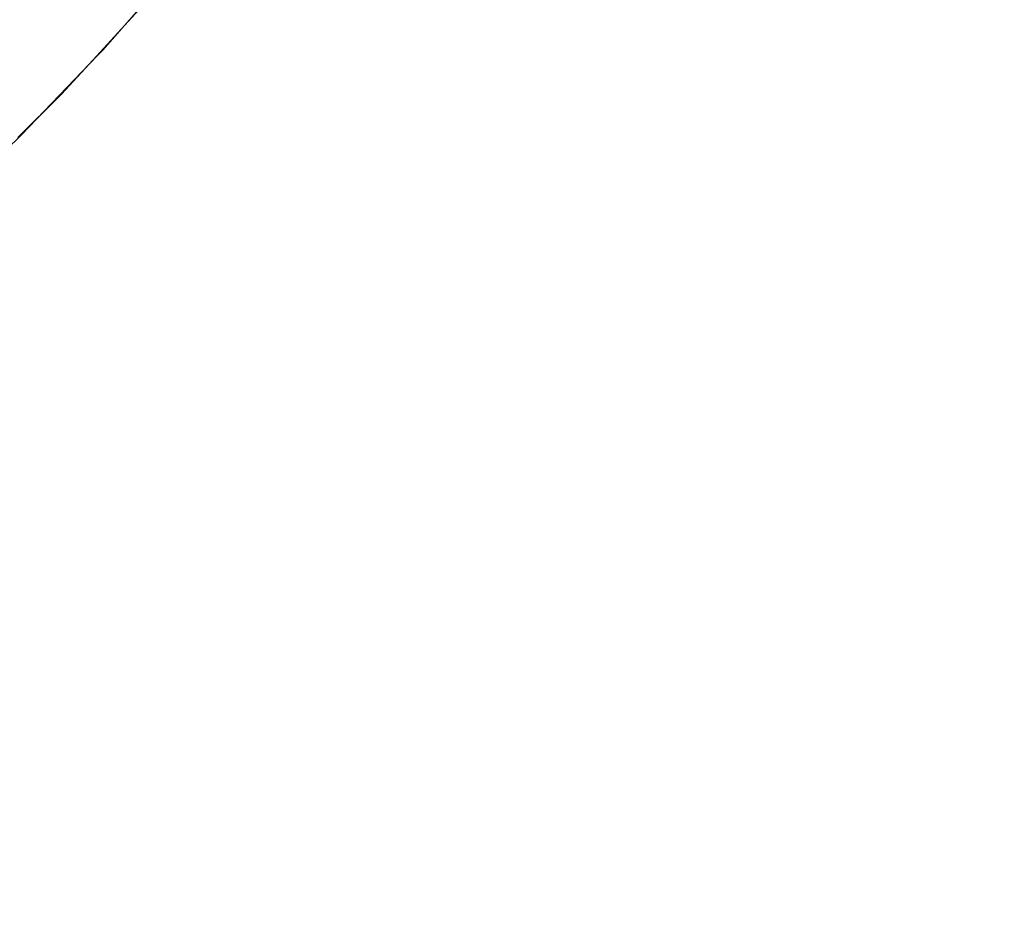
# Model space of a CAD drawing. Header units: centimetres. Extents: x -25.9 to 27.4, y -28.2 to -26.4.
# Tile 121 of 199: x 9.4127 to 9.4859, y -27.86 to -27.7929. Entities that reach past the tile are written whole.
import ezdxf

# ---------------------------------------------------------------- set-up
doc = ezdxf.new("R2010")
doc.units = ezdxf.units.CM
doc.header["$LTSCALE"] = 2.54
doc.layers.add('Lucido design-1', color=7, linetype='Continuous')

# ---------------------------------------------------------------- blocks, each defined once
blk = doc.blocks.new('Gruppo-4-1')
at = {"color": 7, "linetype": 'Continuous', "lineweight": 9}
blk.add_3dface([(-25.828561, -26.46, 540.520033), (-25.828561, -28.06, 540.520033), (27.271439, -28.06, 540.520033), (27.271439, -26.46, 540.520033)], dxfattribs=at)
for points, invisible_edges in [([(9.486853, -27.78437, 539.734171), (9.481223, -27.793647, 539.734171), (9.478292, -27.79178, 539.736344), (9.483843, -27.782632, 539.736344)], 15), ([(9.467415, -27.784851, 539.746374), (9.461782, -27.79328, 539.746374), (9.459368, -27.791589, 539.749193), (9.464929, -27.783267, 539.749193)], 15), ([(9.450698, -27.785519, 539.761618), (9.445053, -27.793219, 539.761618), (9.443225, -27.791816, 539.76496), (9.448811, -27.784198, 539.76496)], 15), ([(9.48994, -27.786152, 539.732141), (9.484229, -27.795562, 539.732141), (9.481223, -27.793647, 539.734171), (9.486853, -27.78437, 539.734171)], 15), ([(9.435796, -27.786116, 539.782857), (9.430138, -27.793165, 539.782857), (9.429048, -27.79225, 539.78663), (9.434666, -27.785249, 539.78663)], 15), ([(9.469999, -27.786497, 539.743674), (9.464292, -27.795037, 539.743674), (9.461782, -27.79328, 539.746374), (9.467415, -27.784851, 539.746374)], 15), ([(9.437046, -27.787075, 539.77914), (9.431346, -27.794178, 539.77914), (9.430138, -27.793165, 539.782857), (9.435796, -27.786116, 539.782857)], 15), ([(9.452728, -27.78694, 539.758321), (9.447018, -27.794727, 539.758321), (9.445053, -27.793219, 539.761618), (9.450698, -27.785519, 539.761618)], 15), ([(9.416425, -27.787604, 540.056428), (9.410879, -27.793643, 540.056428), (9.409741, -27.792553, 540.060227), (9.415243, -27.786563, 540.060227)], 15), ([(9.472675, -27.788202, 539.741099), (9.466892, -27.796858, 539.741099), (9.464292, -27.795037, 539.743674), (9.469999, -27.786497, 539.743674)], 15), ([(9.493099, -27.787975, 539.730258), (9.487305, -27.797522, 539.730258), (9.484229, -27.795562, 539.732141), (9.48994, -27.786152, 539.732141)], 15), ([(9.438416, -27.788127, 539.775485), (9.432669, -27.795288, 539.775485), (9.431346, -27.794178, 539.77914), (9.437046, -27.787075, 539.77914)], 15), ([(9.454837, -27.788417, 539.755173), (9.449061, -27.796294, 539.755173), (9.447018, -27.794727, 539.758321), (9.452728, -27.78694, 539.758321)], 15), ([(9.417488, -27.78854, 540.05257), (9.411901, -27.794623, 540.05257), (9.410879, -27.793643, 540.056428), (9.416425, -27.787604, 540.056428)], 15), ([(9.439904, -27.789268, 539.771899), (9.434106, -27.796494, 539.771899), (9.432669, -27.795288, 539.775485), (9.438416, -27.788127, 539.775485)], 15), ([(9.475442, -27.789964, 539.738654), (9.469578, -27.798739, 539.738654), (9.466892, -27.796858, 539.741099), (9.472675, -27.788202, 539.741099)], 15), ([(9.418431, -27.78937, 540.048662), (9.412808, -27.795492, 540.048662), (9.411901, -27.794623, 540.05257), (9.417488, -27.78854, 540.05257)], 15), ([(9.424662, -27.78857, 539.818061), (9.418908, -27.795131, 539.818061), (9.418894, -27.795118, 539.820033), (9.424069, -27.789217, 539.820033)], 11), ([(9.424784, -27.788672, 539.814073), (9.419025, -27.795238, 539.814073), (9.418908, -27.795131, 539.818061), (9.424662, -27.78857, 539.818061)], 15), ([(9.425027, -27.788876, 539.810088), (9.41926, -27.795453, 539.810088), (9.419025, -27.795238, 539.814073), (9.424784, -27.788672, 539.814073)], 15), ([(9.425393, -27.789183, 539.806114), (9.419612, -27.795776, 539.806114), (9.41926, -27.795453, 539.810088), (9.425027, -27.788876, 539.810088)], 15), ([(9.457051, -27.789967, 539.752128), (9.451205, -27.79794, 539.752128), (9.449061, -27.796294, 539.755173), (9.454837, -27.788417, 539.755173)], 15), ([(9.419252, -27.790092, 540.044708), (9.413598, -27.796248, 540.044708), (9.412808, -27.795492, 540.048662), (9.418431, -27.78937, 540.048662)], 15), ([(9.421573, -27.792135, 540.020033), (9.424069, -27.789217, 539.820033), (9.418894, -27.795118, 539.820033)], 9), ([(9.425881, -27.789593, 539.802157), (9.420082, -27.796206, 539.802157), (9.419612, -27.795776, 539.806114), (9.425393, -27.789183, 539.806114)], 15), ([(9.426492, -27.790105, 539.798223), (9.420669, -27.796744, 539.798223), (9.420082, -27.796206, 539.802157), (9.425881, -27.789593, 539.802157)], 15), ([(9.441508, -27.790499, 539.768389), (9.435654, -27.797793, 539.768389), (9.434106, -27.796494, 539.771899), (9.439904, -27.789268, 539.771899)], 15), ([(9.41995, -27.790706, 540.040717), (9.414269, -27.796892, 540.040717), (9.413598, -27.796248, 540.044708), (9.419252, -27.790092, 540.044708)], 15), ([(9.427223, -27.790719, 539.79432), (9.421373, -27.79739, 539.79432), (9.420669, -27.796744, 539.798223), (9.426492, -27.790105, 539.798223)], 15), ([(9.443225, -27.791816, 539.76496), (9.437312, -27.799184, 539.76496), (9.435654, -27.797793, 539.768389), (9.441508, -27.790499, 539.768389)], 15), ([(9.459368, -27.791589, 539.749193), (9.453449, -27.799661, 539.749193), (9.451205, -27.79794, 539.752128), (9.457051, -27.789967, 539.752128)], 15), ([(9.478292, -27.79178, 539.736344), (9.472347, -27.800678, 539.736344), (9.469578, -27.798739, 539.738654), (9.475442, -27.789964, 539.738654)], 15), ([(9.420524, -27.791212, 540.036694), (9.414821, -27.797421, 540.036694), (9.414269, -27.796892, 540.040717), (9.41995, -27.790706, 540.040717)], 15), ([(9.420973, -27.791607, 540.032647), (9.415253, -27.797835, 540.032647), (9.414821, -27.797421, 540.036694), (9.420524, -27.791212, 540.036694)], 15), ([(9.428076, -27.791434, 539.790453), (9.422193, -27.798141, 539.790453), (9.421373, -27.79739, 539.79432), (9.427223, -27.790719, 539.79432)], 15), ([(9.421298, -27.791893, 540.028583), (9.415565, -27.798134, 540.028583), (9.415253, -27.797835, 540.032647), (9.420973, -27.791607, 540.032647)], 15), ([(9.421498, -27.792069, 540.024508), (9.415757, -27.798318, 540.024508), (9.415565, -27.798134, 540.028583), (9.421298, -27.791893, 540.028583)], 15), ([(9.429048, -27.79225, 539.78663), (9.423129, -27.798999, 539.78663), (9.422193, -27.798141, 539.790453), (9.428076, -27.791434, 539.790453)], 15), ([(9.445053, -27.793219, 539.761618), (9.439077, -27.800665, 539.761618), (9.437312, -27.799184, 539.76496), (9.443225, -27.791816, 539.76496)], 15), ([(9.461782, -27.79328, 539.746374), (9.455788, -27.801456, 539.746374), (9.453449, -27.799661, 539.749193), (9.459368, -27.791589, 539.749193)], 15), ([(9.481223, -27.793647, 539.734171), (9.475194, -27.802671, 539.734171), (9.472347, -27.800678, 539.736344), (9.478292, -27.79178, 539.736344)], 15), ([(9.421572, -27.792134, 540.020578), (9.415829, -27.798387, 540.020578), (9.415757, -27.798318, 540.024508), (9.421498, -27.792069, 540.024508)], 15), ([(9.415829, -27.798387, 540.020578), (9.421572, -27.792134, 540.020578), (9.421573, -27.792135, 540.020033), (9.418452, -27.795533, 540.020033)], 11), ([(9.418894, -27.795118, 539.820033), (9.418452, -27.795533, 540.020033), (9.421573, -27.792135, 540.020033)], 9), ([(9.430138, -27.793165, 539.782857), (9.424178, -27.79996, 539.782857), (9.423129, -27.798999, 539.78663), (9.429048, -27.79225, 539.78663)], 15), ([(9.431346, -27.794178, 539.77914), (9.425341, -27.801025, 539.77914), (9.424178, -27.79996, 539.782857), (9.430138, -27.793165, 539.782857)], 15), ([(9.447018, -27.794727, 539.758321), (9.440974, -27.802257, 539.758321), (9.439077, -27.800665, 539.761618), (9.445053, -27.793219, 539.761618)], 15), ([(9.464292, -27.795037, 539.743674), (9.458218, -27.803321, 539.743674), (9.455788, -27.801456, 539.746374), (9.461782, -27.79328, 539.746374)], 15), ([(9.432669, -27.795288, 539.775485), (9.426614, -27.802192, 539.775485), (9.425341, -27.801025, 539.77914), (9.431346, -27.794178, 539.77914)], 15), ([(9.484229, -27.795562, 539.732141), (9.478113, -27.804715, 539.732141), (9.475194, -27.802671, 539.734171), (9.481223, -27.793647, 539.734171)], 15), ([(9.412808, -27.795492, 540.048662), (9.40693, -27.801369, 540.048662), (9.406061, -27.800463, 540.05257), (9.411901, -27.794623, 540.05257)], 15), ([(9.449061, -27.796294, 539.755173), (9.442947, -27.803912, 539.755173), (9.440974, -27.802257, 539.758321), (9.447018, -27.794727, 539.758321)], 15), ([(9.413598, -27.796248, 540.044708), (9.407687, -27.802159, 540.044708), (9.40693, -27.801369, 540.048662), (9.412808, -27.795492, 540.048662)], 15), ([(9.418908, -27.795131, 539.818061), (9.412874, -27.801435, 539.818061), (9.41286, -27.801421, 539.820033), (9.418476, -27.795555, 539.820033)], 11), ([(9.41583, -27.798388, 540.020033), (9.418476, -27.795555, 539.820033), (9.41286, -27.801421, 539.820033)], 9), ([(9.419025, -27.795238, 539.814073), (9.412986, -27.801547, 539.814073), (9.412874, -27.801435, 539.818061), (9.418908, -27.795131, 539.818061)], 15), ([(9.41926, -27.795453, 539.810088), (9.41321, -27.801772, 539.810088), (9.412986, -27.801547, 539.814073), (9.419025, -27.795238, 539.814073)], 15), ([(9.419612, -27.795776, 539.806114), (9.413548, -27.80211, 539.806114), (9.41321, -27.801772, 539.810088), (9.41926, -27.795453, 539.810088)], 15), ([(9.418452, -27.795533, 540.020033), (9.41583, -27.798388, 540.020033), (9.415829, -27.798387, 540.020578)], 10), ([(9.41583, -27.798388, 540.020033), (9.418452, -27.795533, 540.020033), (9.418476, -27.795555, 539.820033)], 10), ([(9.418894, -27.795118, 539.820033), (9.418476, -27.795555, 539.820033), (9.418452, -27.795533, 540.020033)], 10), ([(9.418476, -27.795555, 539.820033), (9.418894, -27.795118, 539.820033), (9.418908, -27.795131, 539.818061)], 10), ([(9.434106, -27.796494, 539.771899), (9.427997, -27.803459, 539.771899), (9.426614, -27.802192, 539.775485), (9.432669, -27.795288, 539.775485)], 15), ([(9.466892, -27.796858, 539.741099), (9.460736, -27.805253, 539.741099), (9.458218, -27.803321, 539.743674), (9.464292, -27.795037, 539.743674)], 15), ([(9.487305, -27.797522, 539.730258), (9.481101, -27.806807, 539.730258), (9.478113, -27.804715, 539.732141), (9.484229, -27.795562, 539.732141)], 15), ([(9.414269, -27.796892, 540.040717), (9.40833, -27.80283, 540.040717), (9.407687, -27.802159, 540.044708), (9.413598, -27.796248, 540.044708)], 15), ([(9.420082, -27.796206, 539.802157), (9.413999, -27.80256, 539.802157), (9.413548, -27.80211, 539.806114), (9.419612, -27.795776, 539.806114)], 15), ([(9.420669, -27.796744, 539.798223), (9.414562, -27.803124, 539.798223), (9.413999, -27.80256, 539.802157), (9.420082, -27.796206, 539.802157)], 15), ([(9.451205, -27.79794, 539.752128), (9.445017, -27.80565, 539.752128), (9.442947, -27.803912, 539.755173), (9.449061, -27.796294, 539.755173)], 15), ([(9.414821, -27.797421, 540.036694), (9.408859, -27.803382, 540.036694), (9.40833, -27.80283, 540.040717), (9.414269, -27.796892, 540.040717)], 15), ([(9.421373, -27.79739, 539.79432), (9.415238, -27.803799, 539.79432), (9.414562, -27.803124, 539.798223), (9.420669, -27.796744, 539.798223)], 15), ([(9.435654, -27.797793, 539.768389), (9.429487, -27.804825, 539.768389), (9.427997, -27.803459, 539.771899), (9.434106, -27.796494, 539.771899)], 15), ([(9.469578, -27.798739, 539.738654), (9.463338, -27.80725, 539.738654), (9.460736, -27.805253, 539.741099), (9.466892, -27.796858, 539.741099)], 15), ([(9.415253, -27.797835, 540.032647), (9.409274, -27.803815, 540.032647), (9.408859, -27.803382, 540.036694), (9.414821, -27.797421, 540.036694)], 15), ([(9.415565, -27.798134, 540.028583), (9.409573, -27.804127, 540.028583), (9.409274, -27.803815, 540.032647), (9.415253, -27.797835, 540.032647)], 15), ([(9.422193, -27.798141, 539.790453), (9.416024, -27.804586, 539.790453), (9.415238, -27.803799, 539.79432), (9.421373, -27.79739, 539.79432)], 15), ([(9.437312, -27.799184, 539.76496), (9.431083, -27.806287, 539.76496), (9.429487, -27.804825, 539.768389), (9.435654, -27.797793, 539.768389)], 15), ([(9.490447, -27.799524, 539.728524), (9.484153, -27.808944, 539.728524), (9.481101, -27.806807, 539.730258), (9.487305, -27.797522, 539.730258)], 15), ([(9.415757, -27.798318, 540.024508), (9.409757, -27.804319, 540.024508), (9.409573, -27.804127, 540.028583), (9.415565, -27.798134, 540.028583)], 15), ([(9.415829, -27.798387, 540.020578), (9.409825, -27.80439, 540.020578), (9.409757, -27.804319, 540.024508), (9.415757, -27.798318, 540.024508)], 15), ([(9.409825, -27.80439, 540.020578), (9.415829, -27.798387, 540.020578), (9.41583, -27.798388, 540.020033), (9.412599, -27.801618, 540.020033)], 11), ([(9.41286, -27.801421, 539.820033), (9.412599, -27.801618, 540.020033), (9.41583, -27.798388, 540.020033)], 9), ([(9.423129, -27.798999, 539.78663), (9.416921, -27.805483, 539.78663), (9.416024, -27.804586, 539.790453), (9.422193, -27.798141, 539.790453)], 15), ([(9.453449, -27.799661, 539.749193), (9.447184, -27.807468, 539.749193), (9.445017, -27.80565, 539.752128), (9.451205, -27.79794, 539.752128)], 15), ([(9.424178, -27.79996, 539.782857), (9.417928, -27.806489, 539.782857), (9.416921, -27.805483, 539.78663), (9.423129, -27.798999, 539.78663)], 15), ([(9.439077, -27.800665, 539.761618), (9.432781, -27.807843, 539.761618), (9.431083, -27.806287, 539.76496), (9.437312, -27.799184, 539.76496)], 15), ([(9.472347, -27.800678, 539.736344), (9.46602, -27.809307, 539.736344), (9.463338, -27.80725, 539.738654), (9.469578, -27.798739, 539.738654)], 15), ([(9.425341, -27.801025, 539.77914), (9.419043, -27.807604, 539.77914), (9.417928, -27.806489, 539.782857), (9.424178, -27.79996, 539.782857)], 15), ([(9.455788, -27.801456, 539.746374), (9.449442, -27.809363, 539.746374), (9.447184, -27.807468, 539.749193), (9.453449, -27.799661, 539.749193)], 15), ([(9.493649, -27.801564, 539.726943), (9.487263, -27.811122, 539.726943), (9.484153, -27.808944, 539.728524), (9.490447, -27.799524, 539.728524)], 15), ([(9.440974, -27.802257, 539.758321), (9.434608, -27.809517, 539.758321), (9.432781, -27.807843, 539.761618), (9.439077, -27.800665, 539.761618)], 15), ([(9.475194, -27.802671, 539.734171), (9.468776, -27.811423, 539.734171), (9.46602, -27.809307, 539.736344), (9.472347, -27.800678, 539.736344)], 15), ([(9.412874, -27.801435, 539.818061), (9.40657, -27.80747, 539.818061), (9.406557, -27.807455, 539.820033), (9.412626, -27.801645, 539.820033)], 11), ([(9.412986, -27.801547, 539.814073), (9.406677, -27.807587, 539.814073), (9.40657, -27.80747, 539.818061), (9.412874, -27.801435, 539.818061)], 15), ([(9.41286, -27.801421, 539.820033), (9.412626, -27.801645, 539.820033), (9.412599, -27.801618, 540.020033)], 10), ([(9.412626, -27.801645, 539.820033), (9.41286, -27.801421, 539.820033), (9.412874, -27.801435, 539.818061)], 10), ([(9.426614, -27.802192, 539.775485), (9.420264, -27.808825, 539.775485), (9.419043, -27.807604, 539.77914), (9.425341, -27.801025, 539.77914)], 15), ([(9.458218, -27.803321, 539.743674), (9.451789, -27.811332, 539.743674), (9.449442, -27.809363, 539.746374), (9.455788, -27.801456, 539.746374)], 15), ([(9.41321, -27.801772, 539.810088), (9.406892, -27.807821, 539.810088), (9.406677, -27.807587, 539.814073), (9.412986, -27.801547, 539.814073)], 15), ([(9.413548, -27.80211, 539.806114), (9.407214, -27.808173, 539.806114), (9.406892, -27.807821, 539.810088), (9.41321, -27.801772, 539.810088)], 15), ([(9.413999, -27.80256, 539.802157), (9.407645, -27.808643, 539.802157), (9.407214, -27.808173, 539.806114), (9.413548, -27.80211, 539.806114)], 15), ([(9.427997, -27.803459, 539.771899), (9.42159, -27.810152, 539.771899), (9.420264, -27.808825, 539.775485), (9.426614, -27.802192, 539.775485)], 15), ([(9.414562, -27.803124, 539.798223), (9.408183, -27.80923, 539.798223), (9.407645, -27.808643, 539.802157), (9.413999, -27.80256, 539.802157)], 15), ([(9.442947, -27.803912, 539.755173), (9.436506, -27.811256, 539.755173), (9.434608, -27.809517, 539.758321), (9.440974, -27.802257, 539.758321)], 15), ([(9.478113, -27.804715, 539.732141), (9.471604, -27.813592, 539.732141), (9.468776, -27.811423, 539.734171), (9.475194, -27.802671, 539.734171)], 15), ([(9.415238, -27.803799, 539.79432), (9.408828, -27.809935, 539.79432), (9.408183, -27.80923, 539.798223), (9.414562, -27.803124, 539.798223)], 15), ([(9.429487, -27.804825, 539.768389), (9.42302, -27.811581, 539.768389), (9.42159, -27.810152, 539.771899), (9.427997, -27.803459, 539.771899)], 15), ([(9.460736, -27.805253, 539.741099), (9.45422, -27.813372, 539.741099), (9.451789, -27.811332, 539.743674), (9.458218, -27.803321, 539.743674)], 15), ([(9.416024, -27.804586, 539.790453), (9.40958, -27.810755, 539.790453), (9.408828, -27.809935, 539.79432), (9.415238, -27.803799, 539.79432)], 15), ([(9.445017, -27.80565, 539.752128), (9.438499, -27.813083, 539.752128), (9.436506, -27.811256, 539.755173), (9.442947, -27.803912, 539.755173)], 15), ([(9.416921, -27.805483, 539.78663), (9.410437, -27.81169, 539.78663), (9.40958, -27.810755, 539.790453), (9.416024, -27.804586, 539.790453)], 15), ([(9.431083, -27.806287, 539.76496), (9.42455, -27.813111, 539.76496), (9.42302, -27.811581, 539.768389), (9.429487, -27.804825, 539.768389)], 15), ([(9.481101, -27.806807, 539.730258), (9.474498, -27.815813, 539.730258), (9.471604, -27.813592, 539.732141), (9.478113, -27.804715, 539.732141)], 15), ([(9.417928, -27.806489, 539.782857), (9.411399, -27.81274, 539.782857), (9.410437, -27.81169, 539.78663), (9.416921, -27.805483, 539.78663)], 15), ([(9.447184, -27.807468, 539.749193), (9.440584, -27.814993, 539.749193), (9.438499, -27.813083, 539.752128), (9.445017, -27.80565, 539.752128)], 15), ([(9.463338, -27.80725, 539.738654), (9.456733, -27.81548, 539.738654), (9.45422, -27.813372, 539.741099), (9.460736, -27.805253, 539.741099)], 15), ([(9.419043, -27.807604, 539.77914), (9.412464, -27.813902, 539.77914), (9.411399, -27.81274, 539.782857), (9.417928, -27.806489, 539.782857)], 15), ([(9.432781, -27.807843, 539.761618), (9.426179, -27.81474, 539.761618), (9.42455, -27.813111, 539.76496), (9.431083, -27.806287, 539.76496)], 15), ([(9.46602, -27.809307, 539.736344), (9.459322, -27.817653, 539.736344), (9.456733, -27.81548, 539.738654), (9.463338, -27.80725, 539.738654)], 15), ([(9.484153, -27.808944, 539.728524), (9.477454, -27.818081, 539.728524), (9.474498, -27.815813, 539.730258), (9.481101, -27.806807, 539.730258)], 15), ([(9.420264, -27.808825, 539.775485), (9.413631, -27.815175, 539.775485), (9.412464, -27.813902, 539.77914), (9.419043, -27.807604, 539.77914)], 15), ([(9.434608, -27.809517, 539.758321), (9.427931, -27.816492, 539.758321), (9.426179, -27.81474, 539.761618), (9.432781, -27.807843, 539.761618)], 15), ([(9.449442, -27.809363, 539.746374), (9.442757, -27.816985, 539.746374), (9.440584, -27.814993, 539.749193), (9.447184, -27.807468, 539.749193)], 15), ([(9.42159, -27.810152, 539.771899), (9.414898, -27.816558, 539.771899), (9.413631, -27.815175, 539.775485), (9.420264, -27.808825, 539.775485)], 15), ([(9.436506, -27.811256, 539.755173), (9.429751, -27.818313, 539.755173), (9.427931, -27.816492, 539.758321), (9.434608, -27.809517, 539.758321)], 15), ([(9.451789, -27.811332, 539.743674), (9.445016, -27.819054, 539.743674), (9.442757, -27.816985, 539.746374), (9.449442, -27.809363, 539.746374)], 15), ([(9.468776, -27.811423, 539.734171), (9.461984, -27.819886, 539.734171), (9.459322, -27.817653, 539.736344), (9.46602, -27.809307, 539.736344)], 15), ([(9.487263, -27.811122, 539.726943), (9.480466, -27.820392, 539.726943), (9.477454, -27.818081, 539.728524), (9.484153, -27.808944, 539.728524)], 15), ([(9.42302, -27.811581, 539.768389), (9.416263, -27.818049, 539.768389), (9.414898, -27.816558, 539.771899), (9.42159, -27.810152, 539.771899)], 15), ([(9.42455, -27.813111, 539.76496), (9.417726, -27.819644, 539.76496), (9.416263, -27.818049, 539.768389), (9.42302, -27.811581, 539.768389)], 15), ([(9.438499, -27.813083, 539.752128), (9.431663, -27.820224, 539.752128), (9.429751, -27.818313, 539.755173), (9.436506, -27.811256, 539.755173)], 15), ([(9.45422, -27.813372, 539.741099), (9.447356, -27.821199, 539.741099), (9.445016, -27.819054, 539.743674), (9.451789, -27.811332, 539.743674)], 15), ([(9.471604, -27.813592, 539.732141), (9.464714, -27.822177, 539.732141), (9.461984, -27.819886, 539.734171), (9.468776, -27.811423, 539.734171)], 15), ([(9.490426, -27.813337, 539.725519), (9.48353, -27.822743, 539.725519), (9.480466, -27.820392, 539.726943), (9.487263, -27.811122, 539.726943)], 15), ([(9.426179, -27.81474, 539.761618), (9.419282, -27.821343, 539.761618), (9.417726, -27.819644, 539.76496), (9.42455, -27.813111, 539.76496)], 15), ([(9.440584, -27.814993, 539.749193), (9.433662, -27.822224, 539.749193), (9.431663, -27.820224, 539.752128), (9.438499, -27.813083, 539.752128)], 15), ([(9.413631, -27.815175, 539.775485), (9.406727, -27.82123, 539.775485), (9.405616, -27.819907, 539.77914), (9.412464, -27.813902, 539.77914)], 15), ([(9.456733, -27.81548, 539.738654), (9.449774, -27.823415, 539.738654), (9.447356, -27.821199, 539.741099), (9.45422, -27.813372, 539.741099)], 15), ([(9.474498, -27.815813, 539.730258), (9.467508, -27.824522, 539.730258), (9.464714, -27.822177, 539.732141), (9.471604, -27.813592, 539.732141)], 15), ([(9.493638, -27.815586, 539.724254), (9.48664, -27.82513, 539.724254), (9.48353, -27.822743, 539.725519), (9.490426, -27.813337, 539.725519)], 15), ([(9.414898, -27.816558, 539.771899), (9.407932, -27.822667, 539.771899), (9.406727, -27.82123, 539.775485), (9.413631, -27.815175, 539.775485)], 15), ([(9.427931, -27.816492, 539.758321), (9.420956, -27.823169, 539.758321), (9.419282, -27.821343, 539.761618), (9.426179, -27.81474, 539.761618)], 15), ([(9.442757, -27.816985, 539.746374), (9.435747, -27.824308, 539.746374), (9.433662, -27.822224, 539.749193), (9.440584, -27.814993, 539.749193)], 15), ([(9.459322, -27.817653, 539.736344), (9.452266, -27.825698, 539.736344), (9.449774, -27.823415, 539.738654), (9.456733, -27.81548, 539.738654)], 15), ([(9.477454, -27.818081, 539.728524), (9.470362, -27.826917, 539.728524), (9.467508, -27.824522, 539.730258), (9.474498, -27.815813, 539.730258)], 15), ([(9.416263, -27.818049, 539.768389), (9.409232, -27.824215, 539.768389), (9.407932, -27.822667, 539.771899), (9.414898, -27.816558, 539.771899)], 15), ([(9.429751, -27.818313, 539.755173), (9.422695, -27.825067, 539.755173), (9.420956, -27.823169, 539.758321), (9.427931, -27.816492, 539.758321)], 15), ([(9.445016, -27.819054, 539.743674), (9.437913, -27.826474, 539.743674), (9.435747, -27.824308, 539.746374), (9.442757, -27.816985, 539.746374)], 15), ([(9.417726, -27.819644, 539.76496), (9.410623, -27.825873, 539.76496), (9.409232, -27.824215, 539.768389), (9.416263, -27.818049, 539.768389)], 15), ([(9.431663, -27.820224, 539.752128), (9.424521, -27.827061, 539.752128), (9.422695, -27.825067, 539.755173), (9.429751, -27.818313, 539.755173)], 15), ([(9.461984, -27.819886, 539.734171), (9.454828, -27.828046, 539.734171), (9.452266, -27.825698, 539.736344), (9.459322, -27.817653, 539.736344)], 15), ([(9.480466, -27.820392, 539.726943), (9.473271, -27.829357, 539.726943), (9.470362, -27.826917, 539.728524), (9.477454, -27.818081, 539.728524)], 15), ([(9.447356, -27.821199, 539.741099), (9.440157, -27.828719, 539.741099), (9.437913, -27.826474, 539.743674), (9.445016, -27.819054, 539.743674)], 15), ([(9.419282, -27.821343, 539.761618), (9.412104, -27.827638, 539.761618), (9.410623, -27.825873, 539.76496), (9.417726, -27.819644, 539.76496)], 15), ([(9.433662, -27.822224, 539.749193), (9.426432, -27.829145, 539.749193), (9.424521, -27.827061, 539.752128), (9.431663, -27.820224, 539.752128)], 15), ([(9.464714, -27.822177, 539.732141), (9.457456, -27.830454, 539.732141), (9.454828, -27.828046, 539.734171), (9.461984, -27.819886, 539.734171)], 15), ([(9.48353, -27.822743, 539.725519), (9.476229, -27.83184, 539.725519), (9.473271, -27.829357, 539.726943), (9.480466, -27.820392, 539.726943)], 15), ([(9.449774, -27.823415, 539.738654), (9.442476, -27.831038, 539.738654), (9.440157, -27.828719, 539.741099), (9.447356, -27.821199, 539.741099)], 15), ([(9.420956, -27.823169, 539.758321), (9.413696, -27.829536, 539.758321), (9.412104, -27.827638, 539.761618), (9.419282, -27.821343, 539.761618)], 15), ([(9.435747, -27.824308, 539.746374), (9.428423, -27.831319, 539.746374), (9.426432, -27.829145, 539.749193), (9.433662, -27.822224, 539.749193)], 15), ([(9.467508, -27.824522, 539.730258), (9.460145, -27.832918, 539.730258), (9.457456, -27.830454, 539.732141), (9.464714, -27.822177, 539.732141)], 15), ([(9.422695, -27.825067, 539.755173), (9.415351, -27.831508, 539.755173), (9.413696, -27.829536, 539.758321), (9.420956, -27.823169, 539.758321)], 15), ([(9.452266, -27.825698, 539.736344), (9.444866, -27.833428, 539.736344), (9.442476, -27.831038, 539.738654), (9.449774, -27.823415, 539.738654)], 15), ([(9.48664, -27.82513, 539.724254), (9.479232, -27.83436, 539.724254), (9.476229, -27.83184, 539.725519), (9.48353, -27.822743, 539.725519)], 15), ([(9.437913, -27.826474, 539.743674), (9.430493, -27.833577, 539.743674), (9.428423, -27.831319, 539.746374), (9.435747, -27.824308, 539.746374)], 15), ([(9.470362, -27.826917, 539.728524), (9.462892, -27.835435, 539.728524), (9.460145, -27.832918, 539.730258), (9.467508, -27.824522, 539.730258)], 15), ([(9.424521, -27.827061, 539.752128), (9.417089, -27.833579, 539.752128), (9.415351, -27.831508, 539.755173), (9.422695, -27.825067, 539.755173)], 15), ([(9.489792, -27.827548, 539.72315), (9.482276, -27.836913, 539.72315), (9.479232, -27.83436, 539.724254), (9.48664, -27.82513, 539.724254)], 15), ([(9.454828, -27.828046, 539.734171), (9.447324, -27.835885, 539.734171), (9.444866, -27.833428, 539.736344), (9.452266, -27.825698, 539.736344)], 15), ([(9.426432, -27.829145, 539.749193), (9.418906, -27.835745, 539.749193), (9.417089, -27.833579, 539.752128), (9.424521, -27.827061, 539.752128)], 15), ([(9.440157, -27.828719, 539.741099), (9.432637, -27.835918, 539.741099), (9.430493, -27.833577, 539.743674), (9.437913, -27.826474, 539.743674)], 15), ([(9.473271, -27.829357, 539.726943), (9.465691, -27.838, 539.726943), (9.462892, -27.835435, 539.728524), (9.470362, -27.826917, 539.728524)], 15), ([(9.413696, -27.829536, 539.758321), (9.406165, -27.835579, 539.758321), (9.404657, -27.833614, 539.761618), (9.412104, -27.827638, 539.761618)], 15), ([(9.49298, -27.829995, 539.722211), (9.485354, -27.839496, 539.722211), (9.482276, -27.836913, 539.72315), (9.489792, -27.827548, 539.72315)], 15), ([(9.457456, -27.830454, 539.732141), (9.449844, -27.838405, 539.732141), (9.447324, -27.835885, 539.734171), (9.454828, -27.828046, 539.734171)], 15), ([(9.428423, -27.831319, 539.746374), (9.420801, -27.838003, 539.746374), (9.418906, -27.835745, 539.749193), (9.426432, -27.829145, 539.749193)], 15), ([(9.442476, -27.831038, 539.738654), (9.434853, -27.838336, 539.738654), (9.432637, -27.835918, 539.741099), (9.440157, -27.828719, 539.741099)], 15), ([(9.415351, -27.831508, 539.755173), (9.407733, -27.837622, 539.755173), (9.406165, -27.835579, 539.758321), (9.413696, -27.829536, 539.758321)], 15), ([(9.476229, -27.83184, 539.725519), (9.468538, -27.840609, 539.725519), (9.465691, -27.838, 539.726943), (9.473271, -27.829357, 539.726943)], 15), ([(9.496199, -27.832465, 539.721437), (9.488462, -27.842104, 539.721437), (9.485354, -27.839496, 539.722211), (9.49298, -27.829995, 539.722211)], 15), ([(9.460145, -27.832918, 539.730258), (9.452423, -27.840985, 539.730258), (9.449844, -27.838405, 539.732141), (9.457456, -27.830454, 539.732141)], 15), ([(9.430493, -27.833577, 539.743674), (9.42277, -27.84035, 539.743674), (9.420801, -27.838003, 539.746374), (9.428423, -27.831319, 539.746374)], 15), ([(9.444866, -27.833428, 539.736344), (9.437137, -27.840828, 539.736344), (9.434853, -27.838336, 539.738654), (9.442476, -27.831038, 539.738654)], 15), ([(9.417089, -27.833579, 539.752128), (9.409379, -27.839767, 539.752128), (9.407733, -27.837622, 539.755173), (9.415351, -27.831508, 539.755173)], 15), ([(9.479232, -27.83436, 539.724254), (9.471429, -27.843258, 539.724254), (9.468538, -27.840609, 539.725519), (9.476229, -27.83184, 539.725519)], 15), ([(9.462892, -27.835435, 539.728524), (9.455057, -27.843619, 539.728524), (9.452423, -27.840985, 539.730258), (9.460145, -27.832918, 539.730258)], 15), ([(9.418906, -27.835745, 539.749193), (9.4111, -27.84201, 539.749193), (9.409379, -27.839767, 539.752128), (9.417089, -27.833579, 539.752128)], 15), ([(9.432637, -27.835918, 539.741099), (9.424811, -27.842782, 539.741099), (9.42277, -27.84035, 539.743674), (9.430493, -27.833577, 539.743674)], 15), ([(9.447324, -27.835885, 539.734171), (9.439484, -27.84339, 539.734171), (9.437137, -27.840828, 539.736344), (9.444866, -27.833428, 539.736344)], 15), ([(9.482276, -27.836913, 539.72315), (9.474358, -27.845942, 539.72315), (9.471429, -27.843258, 539.724254), (9.479232, -27.83436, 539.724254)], 15), ([(9.420801, -27.838003, 539.746374), (9.412895, -27.844349, 539.746374), (9.4111, -27.84201, 539.749193), (9.418906, -27.835745, 539.749193)], 15), ([(9.449844, -27.838405, 539.732141), (9.441892, -27.846017, 539.732141), (9.439484, -27.84339, 539.734171), (9.447324, -27.835885, 539.734171)], 15), ([(9.465691, -27.838, 539.726943), (9.457742, -27.846304, 539.726943), (9.455057, -27.843619, 539.728524), (9.462892, -27.835435, 539.728524)], 15), ([(9.434853, -27.838336, 539.738654), (9.426919, -27.845294, 539.738654), (9.424811, -27.842782, 539.741099), (9.432637, -27.835918, 539.741099)], 15), ([(9.485354, -27.839496, 539.722211), (9.477321, -27.848656, 539.722211), (9.474358, -27.845942, 539.72315), (9.482276, -27.836913, 539.72315)], 15), ([(9.42277, -27.84035, 539.743674), (9.414759, -27.846779, 539.743674), (9.412895, -27.844349, 539.746374), (9.420801, -27.838003, 539.746374)], 15), ([(9.468538, -27.840609, 539.725519), (9.460473, -27.849034, 539.725519), (9.457742, -27.846304, 539.726943), (9.465691, -27.838, 539.726943)], 15), ([(9.437137, -27.840828, 539.736344), (9.429091, -27.847883, 539.736344), (9.426919, -27.845294, 539.738654), (9.434853, -27.838336, 539.738654)], 15), ([(9.452423, -27.840985, 539.730258), (9.444357, -27.848707, 539.730258), (9.441892, -27.846017, 539.732141), (9.449844, -27.838405, 539.732141)], 15), ([(9.488462, -27.842104, 539.721437), (9.480312, -27.851397, 539.721437), (9.477321, -27.848656, 539.722211), (9.485354, -27.839496, 539.722211)], 15), ([(9.424811, -27.842782, 539.741099), (9.416692, -27.849298, 539.741099), (9.414759, -27.846779, 539.743674), (9.42277, -27.84035, 539.743674)], 15), ([(9.439484, -27.84339, 539.734171), (9.431325, -27.850545, 539.734171), (9.429091, -27.847883, 539.736344), (9.437137, -27.840828, 539.736344)], 15), ([(9.455057, -27.843619, 539.728524), (9.446873, -27.851453, 539.728524), (9.444357, -27.848707, 539.730258), (9.452423, -27.840985, 539.730258)], 15), ([(9.471429, -27.843258, 539.724254), (9.463245, -27.851807, 539.724254), (9.460473, -27.849034, 539.725519), (9.468538, -27.840609, 539.725519)], 15), ([(9.412895, -27.844349, 539.746374), (9.404719, -27.850344, 539.746374), (9.403028, -27.847929, 539.749193), (9.4111, -27.84201, 539.749193)], 15), ([(9.491595, -27.844733, 539.720831), (9.483327, -27.85416, 539.720831), (9.480312, -27.851397, 539.721437), (9.488462, -27.842104, 539.721437)], 15), ([(9.426919, -27.845294, 539.738654), (9.418688, -27.8519, 539.738654), (9.416692, -27.849298, 539.741099), (9.424811, -27.842782, 539.741099)], 15), ([(9.441892, -27.846017, 539.732141), (9.433616, -27.853275, 539.732141), (9.431325, -27.850545, 539.734171), (9.439484, -27.84339, 539.734171)], 15), ([(9.457742, -27.846304, 539.726943), (9.449438, -27.854253, 539.726943), (9.446873, -27.851453, 539.728524), (9.455057, -27.843619, 539.728524)], 15), ([(9.474358, -27.845942, 539.72315), (9.466054, -27.854616, 539.72315), (9.463245, -27.851807, 539.724254), (9.471429, -27.843258, 539.724254)], 15), ([(9.414759, -27.846779, 539.743674), (9.406476, -27.852853, 539.743674), (9.404719, -27.850344, 539.746374), (9.412895, -27.844349, 539.746374)], 15), ([(9.429091, -27.847883, 539.736344), (9.420746, -27.854581, 539.736344), (9.418688, -27.8519, 539.738654), (9.426919, -27.845294, 539.738654)], 15), ([(9.494746, -27.847377, 539.720395), (9.486361, -27.85694, 539.720395), (9.483327, -27.85416, 539.720831), (9.491595, -27.844733, 539.720831)], 15), ([(9.444357, -27.848707, 539.730258), (9.435961, -27.85607, 539.730258), (9.433616, -27.853275, 539.732141), (9.441892, -27.846017, 539.732141)], 15), ([(9.477321, -27.848656, 539.722211), (9.468896, -27.857457, 539.722211), (9.466054, -27.854616, 539.72315), (9.474358, -27.845942, 539.72315)], 15), ([(9.416692, -27.849298, 539.741099), (9.408296, -27.855453, 539.741099), (9.406476, -27.852853, 539.743674), (9.414759, -27.846779, 539.743674)], 15), ([(9.460473, -27.849034, 539.725519), (9.452047, -27.8571, 539.725519), (9.449438, -27.854253, 539.726943), (9.457742, -27.846304, 539.726943)], 15), ([(9.431325, -27.850545, 539.734171), (9.422861, -27.857338, 539.734171), (9.420746, -27.854581, 539.736344), (9.429091, -27.847883, 539.736344)], 15), ([(9.446873, -27.851453, 539.728524), (9.438355, -27.858924, 539.728524), (9.435961, -27.85607, 539.730258), (9.444357, -27.848707, 539.730258)], 15), ([(9.463245, -27.851807, 539.724254), (9.454696, -27.859991, 539.724254), (9.452047, -27.8571, 539.725519), (9.460473, -27.849034, 539.725519)], 15), ([(9.480312, -27.851397, 539.721437), (9.471765, -27.860326, 539.721437), (9.468896, -27.857457, 539.722211), (9.477321, -27.848656, 539.722211)], 15), ([(9.418688, -27.8519, 539.738654), (9.410178, -27.85814, 539.738654), (9.408296, -27.855453, 539.741099), (9.416692, -27.849298, 539.741099)], 15), ([(9.433616, -27.853275, 539.732141), (9.425031, -27.860166, 539.732141), (9.422861, -27.857338, 539.734171), (9.431325, -27.850545, 539.734171)], 15), ([(9.420746, -27.854581, 539.736344), (9.412116, -27.860909, 539.736344), (9.410178, -27.85814, 539.738654), (9.418688, -27.8519, 539.738654)], 15), ([(9.449438, -27.854253, 539.726943), (9.440796, -27.861832, 539.726943), (9.438355, -27.858924, 539.728524), (9.446873, -27.851453, 539.728524)], 15), ([(9.466054, -27.854616, 539.72315), (9.45738, -27.86292, 539.72315), (9.454696, -27.859991, 539.724254), (9.463245, -27.851807, 539.724254)], 15), ([(9.483327, -27.85416, 539.720831), (9.474656, -27.863218, 539.720831), (9.471765, -27.860326, 539.721437), (9.480312, -27.851397, 539.721437)], 15), ([(9.435961, -27.85607, 539.730258), (9.427252, -27.86306, 539.730258), (9.425031, -27.860166, 539.732141), (9.433616, -27.853275, 539.732141)], 15), ([(9.486361, -27.85694, 539.720395), (9.477566, -27.866127, 539.720395), (9.474656, -27.863218, 539.720831), (9.483327, -27.85416, 539.720831)], 15), ([(9.422861, -27.857338, 539.734171), (9.414109, -27.863755, 539.734171), (9.412116, -27.860909, 539.736344), (9.420746, -27.854581, 539.736344)], 15), ([(9.452047, -27.8571, 539.725519), (9.443278, -27.86479, 539.725519), (9.440796, -27.861832, 539.726943), (9.449438, -27.854253, 539.726943)], 15), ([(9.468896, -27.857457, 539.722211), (9.460095, -27.865882, 539.722211), (9.45738, -27.86292, 539.72315), (9.466054, -27.854616, 539.72315)], 15), ([(9.438355, -27.858924, 539.728524), (9.429519, -27.866015, 539.728524), (9.427252, -27.86306, 539.730258), (9.435961, -27.85607, 539.730258)], 15), ([(9.454696, -27.859991, 539.724254), (9.445798, -27.867794, 539.724254), (9.443278, -27.86479, 539.725519), (9.452047, -27.8571, 539.725519)], 15), ([(9.489407, -27.859732, 539.720129), (9.480488, -27.869049, 539.720129), (9.477566, -27.866127, 539.720395), (9.486361, -27.85694, 539.720395)], 15), ([(9.425031, -27.860166, 539.732141), (9.416154, -27.866675, 539.732141), (9.414109, -27.863755, 539.734171), (9.422861, -27.857338, 539.734171)], 15), ([(9.471765, -27.860326, 539.721437), (9.462836, -27.868874, 539.721437), (9.460095, -27.865882, 539.722211), (9.468896, -27.857457, 539.722211)], 15), ([(9.440796, -27.861832, 539.726943), (9.431831, -27.869027, 539.726943), (9.429519, -27.866015, 539.728524), (9.438355, -27.858924, 539.728524)], 15), ([(9.45738, -27.86292, 539.72315), (9.448352, -27.870837, 539.72315), (9.445798, -27.867794, 539.724254), (9.454696, -27.859991, 539.724254)], 15), ([(9.492622, -27.862677, 539.720033), (9.483571, -27.872132, 539.720033), (9.480488, -27.869049, 539.720129), (9.489407, -27.859732, 539.720129)], 14)]:
    blk.add_3dface(points, dxfattribs=dict(at, invisible_edges=invisible_edges))

msp = doc.modelspace()

# ---------------------------------------------------------------- block references
at = {"layer": 'Lucido design-1', "color": 7}
msp.add_blockref('Gruppo-4-1', (0, 0), dxfattribs=at)

doc.saveas('drawing.dxf')
